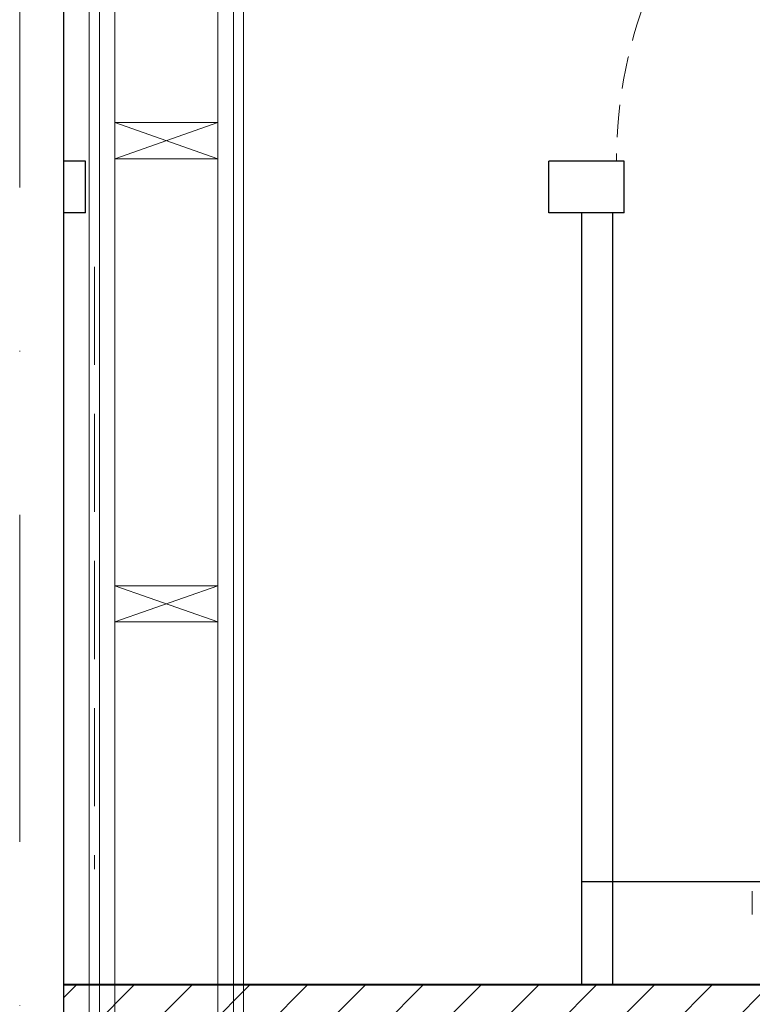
# Model space of a CAD drawing. Header units: metres. Extents: x 7408630 to 15602436, y 5561464 to 13303678.
# Tile 53 of 123: x 7413762 to 7413904, y 5563910 to 5564102. Entities that reach past the tile are written whole.
import ezdxf
from ezdxf.enums import TextEntityAlignment as Align

# ---------------------------------------------------------------- set-up
doc = ezdxf.new("R2010")
doc.units = ezdxf.units.M
doc.header["$MEASUREMENT"] = 0
doc.linetypes.add('DASHDOT', pattern=[25.4, 12.7, -6.35, 0, -6.35])
doc.linetypes.add('HIDDEN', pattern=[9.525, 6.35, -3.175])
for name, color, linetype, lineweight in [('!! 0_ Istn-sciany', 3, 'Continuous', 30), ('!! 0_ Istn-widok', 1, 'Continuous', 15), ('!! 0_Opis_pom', 9, 'Continuous', 13), ('!! 0_Osie', 1, 'DASHDOT', 13), ('!! 1_drzwi-linia', 213, 'Continuous', 5), ('!! 1_hatch projektowane ściany', 4, 'Continuous', 5), ('!! 1_OPIS POM NOWE', 140, 'Continuous', 5), ('!! 1_PROJ Sciany', 2, 'Continuous', 40), ('!! 2 ZABUDOWA GK-MDF', 54, 'Continuous', 13), ('0-osie-liniA', 14, 'DASHDOT', 5), ('Granica', 112, 'Continuous', 80)]:
    doc.layers.add(name, color=color, linetype=linetype, lineweight=lineweight)
doc.layers.add('!! 1_zabudowa GK', color=33, linetype='Continuous')
doc.layers.add('!!_@ wypos sanit nd', color=7, linetype='Continuous', lineweight=0, plot=False)
doc.layers.add('Powierzchnia', color=140, linetype='Continuous', lineweight=5, plot=False)
doc.styles.add('ARIAL', font='tahoma.ttf')
doc.styles.add('SIMPLEX', font='simplex.shx', dxfattribs={"width": 0.77})
doc.dimstyles.new('OL PB 200', dxfattribs={"dimscale": 4, "dimtxt": 5, "dimasz": 0.2, "dimexe": 10, "dimexo": 10, "dimgap": 1, "dimtad": 1, "dimdec": 1, "dimrnd": 0.5, "dimzin": 9, "dimdsep": 46, "dimtxsty": 'SIMPLEX', "dimblk": 'thick_MSz', "dimcen": 0.1, "dimdle": 8, "dimse1": 1, "dimse2": 1, "dimclrd": 256, "dimclre": 256, "dimclrt": 3, "dimadec": 1, "dimazin": 2, "dimtfac": 1, "dimtdec": 1, "dimtix": 1, "dimtofl": 0, "dimtmove": 2, "dimatfit": 3, "dimldrblk": 'thick_MSz', "dimfxl": 10, "dimfxlon": 1, "dimtolj": 1, "dimlwd": -1, "dimlwe": -1, "dimarcsym": 0})

# ---------------------------------------------------------------- blocks, each defined once
blk = doc.blocks.new('99400_TOP')
blk.add_lwpolyline([(0.201, 0.0555), (0.201, 0.0105)])
blk = doc.blocks.new('A$C4ebe9e89')
blk.add_blockref('99400_TOP', (0, 0))
blk = doc.blocks.new('BLOK OSI')
at = {"layer": '0-osie-liniA', "ltscale": 5}
blk.add_lwpolyline([(51992.21142, -199661.23318), (51992.21142, -193642.4104)], dxfattribs=at)
blk = doc.blocks.new('drzwi giszet')
blk.add_lwpolyline([(68617.39, -194499.27), (68617.39, -194409.27), (68620.39, -194409.27), (68620.39, -194499.27)], close=True)
blk.add_lwpolyline([(68572.43, -194476.09), (68572.43, -194526.09)])
at = {"linetype": 'HIDDEN'}
blk.add_arc((68617.39, -194499.27), 90, 88.0898, 180, dxfattribs=at)
blk = doc.blocks.new('thick_MSz')
for p, q in [((0, 15), (0, -15)), ((-10, 0), (10, 0))]:
    blk.add_line(p, q)
at = {"const_width": 2, "elevation": 2}
blk.add_lwpolyline([(-7.07, -7.07), (7.07, 7.07)], dxfattribs=at)
blk = doc.blocks.new('*D441')
at = {"transparency": 16777216}
blk.add_line((74545.85, -197804.08), (74754.49, -197804.08), dxfattribs=at)
at = {"layer": 'DEFPOINTS', "color": 0, "transparency": 16777216}
for p in [(74545.05, -197700.76), (74755.29, -197700.76), (74755.29, -197804.08)]:
    blk.add_point(p, dxfattribs=at)
at = {"transparency": 16777216, "xscale": 0.8, "yscale": 0.8, "zscale": 0.8, "rotation": 180}
blk.add_blockref('thick_MSz', (74545.05, -197804.08), dxfattribs=at)
at = {"transparency": 16777216, "xscale": 0.8, "yscale": 0.8, "zscale": 0.8}
blk.add_blockref('thick_MSz', (74755.29, -197804.08), dxfattribs=at)
at = {"color": 3, "transparency": 16777216, "insert": (74650.17, -197790.08), "char_height": 20, "attachment_point": 5, "style": 'SIMPLEX'}
blk.add_mtext('\\A1;210', dxfattribs=at)
blk = doc.blocks.new('A$C9c944097')
at = {"layer": '!! 1_hatch projektowane ściany'}
h = blk.add_hatch(dxfattribs=at)
h.set_pattern_fill('ANSI31', color=256, scale=2.5)
h.set_pattern_definition([(45, (-71376.923, 194378.116), (-5.61266008, 5.61266008), [])])
h.paths.add_polyline_path([(3067.5, -3342.97213), (3378.36947, -3342.97213), (3378.36947, -3354.97213), (3067.5, -3354.97213)])
at = {"layer": '!! 0_ Istn-sciany'}
blk.add_lwpolyline([(3067.5, -3080.47213), (3067.5, -3758.27807)], dxfattribs=at)
at = {"layer": '!! 0_ Istn-widok', "linetype": 'HIDDEN', "ltscale": 3}
for points in [[(3067.5, -3080.47213), (3067.5, -3636.47213)], [(3073.5, -3203.47213), (3073.5, -3320.47213)]]:
    blk.add_lwpolyline(points, dxfattribs=at)
at = {"layer": '!! 0_ Istn-widok'}
for points in [[(3072.5, -3080.47213), (3072.5, -3653.47213)], [(3074.5, -3080.47213), (3074.5, -3653.47213)], [(3077.5, -3080.47213), (3077.5, -3653.47213)], [(3097.5, -3080.47213), (3097.5, -3636.47213)], [(3100.5, -3080.47213), (3100.5, -3636.47213)], [(3102.5, -3080.47213), (3102.5, -3636.47213)], [(3077.5, -3175.47213), (3097.5, -3182.47213)], [(3077.5, -3182.47213), (3097.5, -3175.47213)], [(3077.5, -3265.47213), (3097.5, -3272.47213)], [(3077.5, -3272.47213), (3097.5, -3265.47213)]]:
    blk.add_lwpolyline(points, dxfattribs=at)
for points in [[(3097.5, -3175.47213), (3097.5, -3182.47213), (3077.5, -3182.47213), (3077.5, -3175.47213)], [(3097.5, -3265.47213), (3097.5, -3272.47213), (3077.5, -3272.47213), (3077.5, -3265.47213)]]:
    blk.add_lwpolyline(points, close=True, dxfattribs=at)
at = {"layer": '!! 1_hatch projektowane ściany'}
blk.add_lwpolyline([(3067.5, -3342.97213), (3378.36947, -3342.97213), (3378.36947, -3354.97213), (3067.5, -3354.97213)], close=True, dxfattribs=at)
at = {"layer": '!! 1_PROJ Sciany'}
blk.add_lwpolyline([(3378.36947, -3342.97213), (3067.5, -3342.97213)], dxfattribs=at)
at = {"layer": '!! 1_zabudowa GK'}
for points in [[(3071.76988, -3182.97213), (3067.5, -3182.97213)], [(3071.76988, -3192.97213), (3071.76988, -3182.97213)], [(3176.38913, -3182.97213), (3161.76988, -3182.97213)], [(3161.76988, -3192.97213), (3161.76988, -3182.97213)], [(3176.38913, -3192.97213), (3176.38913, -3182.97213)], [(3071.76988, -3192.97213), (3067.5, -3192.97213)], [(3176.38913, -3192.97213), (3161.76988, -3192.97213)], [(3168.12316, -3192.97213), (3168.12316, -3342.97213)], [(3174.12316, -3192.97213), (3174.12316, -3342.97213)], [(3378.36947, -3322.97213), (3168.12316, -3322.97213)]]:
    blk.add_lwpolyline(points, dxfattribs=at)
at = {"layer": '!! 2 ZABUDOWA GK-MDF'}
blk.add_point((3168.12316, -3202.97213), dxfattribs=at)
at = {"layer": 'Powierzchnia'}
blk.add_lwpolyline([(3102.5, -3080.47213), (3102.5, -3342.97213), (3378.36947, -3342.97213), (3378.36947, -3167.22213), (3390.36947, -3167.22213), (3390.36947, -3231.97213), (3642.5, -3231.97213), (3642.5, -3061.47213), (3350.5, -3061.47213), (3350.5, -3080.47213)], close=True, dxfattribs=at)
at = {"layer": '!! 0_Osie'}
blk.add_blockref('BLOK OSI', (-48933.21142, 194439.57635), dxfattribs=at)
at = {"layer": '!! 1_drzwi-linia'}
blk.add_blockref('drzwi giszet', (-65352.5005, 191316.29335), dxfattribs=at)
at = {"layer": '!!_@ wypos sanit nd', "xscale": 100, "yscale": 100, "zscale": 100, "rotation": 180}
blk.add_blockref('A$C4ebe9e89', (3221.38867, -3323.72507), dxfattribs=at)
at = {"layer": '!! 0_Opis_pom', "ltscale": 0.7, "style": 'ARIAL'}
for tag, p in [('B2,14', (2497.12282, -23.97252)), ('B2,12', (1965.56932, -35.77631)), ('B2,11', (1692.08817, -60.77765)), ('B2,16', (3818.15438, -63.71828)), ('B2,19.1', (5324.74708, -87.92078)), ('B2,17', (4129.82322, -93.25972)), ('B2,10', (1351.71035, -111.25665)), ('B2,15', (3189.46558, -109.69496)), ('B2,13', (2272.99389, -121.89624)), ('A2,5', (1075.52681, -127.78965)), ('B2,18', (4545.51277, -234.12017)), ('B2,19', (5775.76711, -239.42159)), ('A2,4', (318.83322, -329.3265)), ('A2.1', (994.53557, -353.44633)), ('B2.7', (3171.3557, -458.01164)), ('B2.2', (3599.26223, -690.3637)), ('A2.2', (994.53557, -692.67095)), ('B2,21', (4593.23787, -912.69388)), ('B2,9', (1798.58924, -939.09545)), ('A2.3', (455.44717, -940.66614)), ('B2,4', (3116.67143, -940.65712)), ('B2,3', (3297.35823, -941.16418)), ('B2,8', (2517.28573, -960.07338)), ('B2,20', (5834.09772, -965.70749)), ('B2.1', (3927.81794, -970.24709)), ('B2,5', (3309.56672, -1129.12418)), ('B2,6', (3122.36837, -1171.43557)), ('C2,2', (3435.86614, -1487.77973)), ('C2,1', (3957.73656, -2408.10352)), ('C2,3', (3457.72791, -2555.15039)), ('D1,1', (2554.19917, -3205.91504)), ('C2,4', (3866.78124, -3285.77383)), ('D1,4', (1780.27581, -3366.18103)), ('D1,6', (1380.86316, -3373.10994)), ('D1,3', (2098.36626, -3546.18257)), ('C2,5', (3178.15957, -3610.67242)), ('D1,5', (1914.6928, -3621.18339)), ('D1,2', (2201.15492, -3794.18451)), ('D1,7', (477.95048, -4408.76849)), ('D1,8', (338.43039, -4834.32895))]:
    blk.add_attdef(tag, text='', height=11.968, dxfattribs=at).set_placement(p, align=Align.MIDDLE_CENTER)
at = {"layer": '!! 1_OPIS POM NOWE', "style": 'ARIAL'}
for tag, p in [('C2.5B', (3593.7377, -3168.5911)), ('C2,5C', (3526.78796, -3281.02046)), ('C2.4', (3997.15534, -3347.99835)), ('E2,2', (2945.33506, -3413.31629)), ('C2,5A', (3566.4961, -3615.37865)), ('E2.9', (3984.52714, -3783.77287)), ('E2.7', (4645.53364, -3784.14655)), ('D1,2', (2903.25587, -3794.18451)), ('E2.2', (3405.83089, -4049.74196)), ('E2.8', (4380.36687, -4058.97571)), ('E2.6', (5154.87983, -4066.29138)), ('E2.1', (4427.07303, -4318.94156)), ('E2,3', (3401.59976, -4465.83792)), ('E2.4', (3758.95342, -4705.0924)), ('E2.5', (5238.11734, -4786.79525))]:
    blk.add_attdef(tag, text='', height=11.968, dxfattribs=at).set_placement(p, align=Align.MIDDLE_CENTER)
dim = blk.add_linear_dim(base=(3378.36947, -3425.96864), p1=(3168.12316, -3322.64623), p2=(3378.36947, -3322.64623), dimstyle='OL PB 200')
dim.commit()
dim.dimension.update_dxf_attribs({"geometry": '*D441', "text_midpoint": (3273.24631, -3411.96864), "insert": (-71376.92327, 194378.11618)})

msp = doc.modelspace()

# ---------------------------------------------------------------- block references
at = {"layer": 'Granica'}
msp.add_blockref('A$C9c944097', (7410702.59401, 5567256.9858), dxfattribs=at)

doc.saveas('drawing.dxf')
